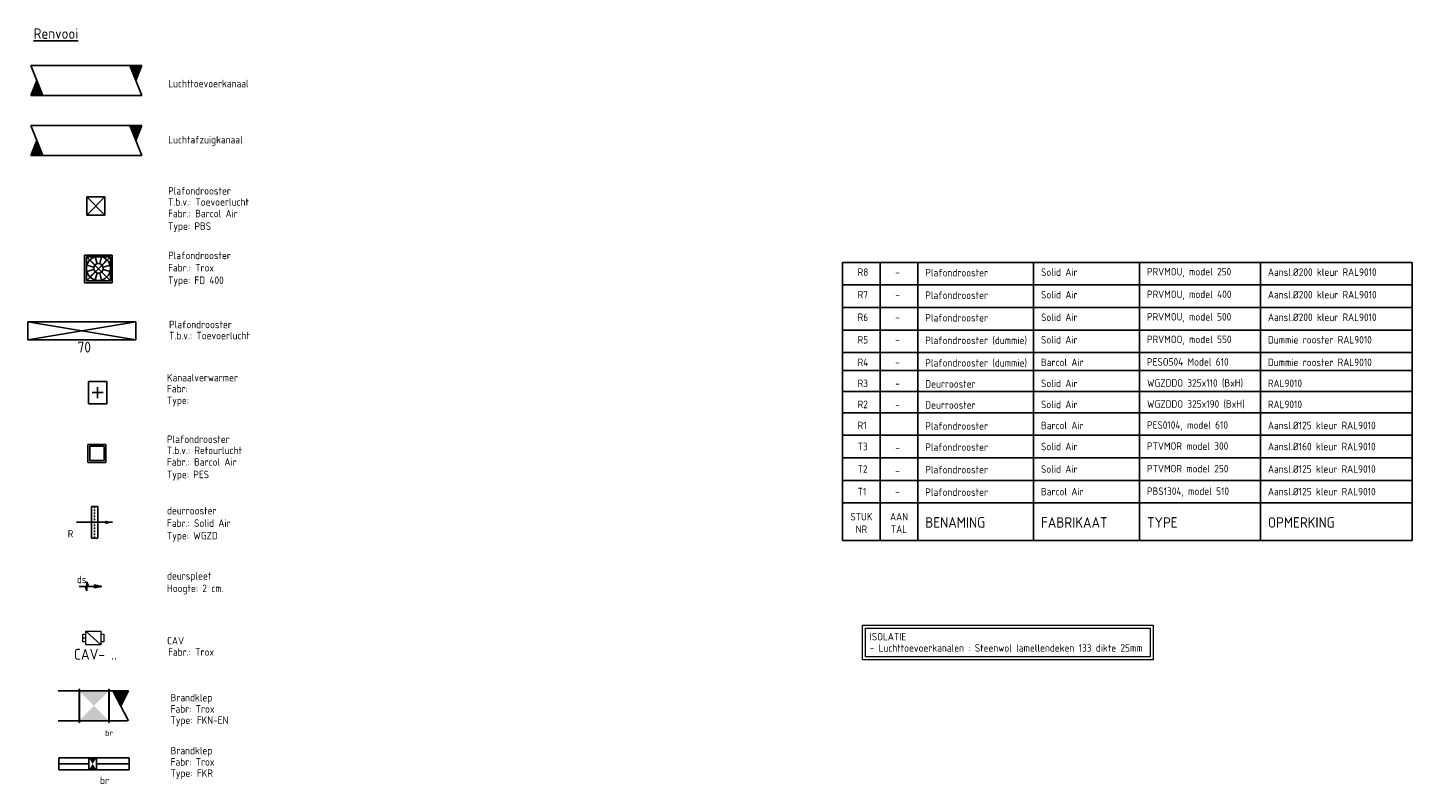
# Model space of a CAD drawing. Header units: millimetres. Extents: x -75017 to 35076, y -1757 to 51354.
# Tile 41 of 41: x 12047 to 35076, y -1757 to 10808. Entities that reach past the tile are written whole.
import ezdxf
from ezdxf.enums import TextEntityAlignment as Align

# ---------------------------------------------------------------- set-up
doc = ezdxf.new("R2010")
doc.units = ezdxf.units.MM
doc.header["$LTSCALE"] = 50
for name, pattern in [('2322107', [2000, 1000, 1000]), ('CENTER2', [28.575, 19.05, -3.175, 3.175, -3.175]), ('STREEPJES', [0.1, 0.05, -0.05])]:
    doc.linetypes.add(name, pattern=pattern)
for name, color, linetype, lineweight in [('WL570---_BESTAAND-HARTLIJN', 161, 'Continuous', 0), ('WL570---_BESTAAND-MAATVOERING', 160, 'Continuous', 0), ('WL570---_BESTAAND-TOEVOER', 200, 'Continuous', 0)]:
    doc.layers.add(name, color=color, linetype=linetype, lineweight=lineweight)
for name, color, linetype in [('WL570---_BESTAAND-TOEVOER_HL', 1, 'Continuous'), ('WL570---_RETOUR', 100, 'Continuous'), ('WL570---_RETOUR_HL', 1, 'Continuous'), ('WL570---_RETOUR_RST', 100, 'Continuous'), ('WL570---_RETOUR_RST_HL', 1, 'Continuous'), ('WL570---_TOEVOER', 200, 'Continuous'), ('WL570---_TOEVOER_RST', 200, 'Continuous'), ('WL570---_TOEVOER_RST_HL', 1, 'Continuous'), ('WM570---', 2, 'Continuous'), ('WM570---_BESTAAND-TOEVOER_PR', 1, 'Continuous'), ('WM570---_RETOUR', 2, 'Continuous'), ('WM570---_RETOUR_PR', 2, 'Continuous'), ('WM570---_RETOUR_RST_PR', 1, 'Continuous'), ('WM570---_TOEVOER', 2, 'Continuous'), ('WM570---_TOEVOER_RST_PR', 1, 'Continuous')]:
    doc.layers.add(name, color=color, linetype=linetype)
doc.styles.add('BURO-018', font='ISO96.shx', dxfattribs={"height": 90})
doc.styles.add('BURO-025', font='ISO96.shx', dxfattribs={"height": 125})
doc.styles.add('BURO-035', font='ISO96.shx', dxfattribs={"height": 175})
doc.styles.add('MAATVOERING', font='ISO')

# ---------------------------------------------------------------- blocks, each defined once
blk = doc.blocks.new('LU-2D-K-1F4')
at = {"color": 0, "linetype": 'Continuous'}
for p, q in [((-0.5, 250), (0.5, 250)), ((-0.5, -250), (0.5, -250))]:
    blk.add_line(p, q, dxfattribs=at)
blk = doc.blocks.new('LU-2-KB')
at = {"color": 0, "linetype": 'Continuous'}
for p, q in [((-0.4, 0.5), (0, -0.5)), ((-0.4, 0.5), (0, 0.5)), ((0, 0.5), (-0.2, 0))]:
    blk.add_line(p, q, dxfattribs=at)
blk.add_solid([(-0.4, 0.5), (0, 0.5), (-0.2, 0)], dxfattribs=at)
blk = doc.blocks.new('*U678')
at = {"ltscale": 10}
for points in [[(-250, 250), (250, 250), (0, 0)], [(-250, -250), (250, -250), (0, 0)]]:
    blk.add_hatch(color=2, dxfattribs=at).paths.add_polyline_path(points)
at = {"color": 2, "ltscale": 10}
for p, q in [((-250, 275), (-245, 275)), ((-250, -275), (-250, 275)), ((-245, -275), (-245, 275)), ((-245, 250), (245, 250)), ((250, 275), (245, 275)), ((245, -275), (245, 275)), ((250, -275), (250, 275)), ((-250, -275), (-245, -275)), ((-245, -250), (245, -250)), ((250, -275), (245, -275))]:
    blk.add_line(p, q, dxfattribs=at)
at = {"layer": 'WL570---_RETOUR', "color": 1, "style": 'BURO-018'}
blk.add_attdef('I', text='', height=90, dxfattribs=at).set_placement((0, 0), align=Align.MIDDLE)
at = {"layer": 'WM570---_RETOUR_PR', "color": 1, "style": 'BURO-018'}
blk.add_attdef('POSNR', text='', height=90, dxfattribs=at).set_placement((0, 0), align=Align.MIDDLE)
blk = doc.blocks.new('*U677')
at = {"ltscale": 10}
blk.add_hatch(color=0, dxfattribs=at).paths.add_polyline_path([(300, 0), (180, -30), (180, 30)])
at = {"color": 0, "ltscale": 10}
for p, q in [((-51.5, 262.5, -2700), (51.5, 262.5, -2700)), ((-51.5, -262.5, -2700), (-51.5, 262.5, -2700)), ((51.5, 262.5, -2700), (51.5, -262.5, -2700)), ((300, 0, -2700), (-300, 0, -2700)), ((51.5, -262.5, -2700), (-51.5, -262.5, -2700))]:
    blk.add_line(p, q, dxfattribs=at)
at = {"color": 9, "linetype": 'STREEPJES', "ltscale": 10}
blk.add_line((0, 262.5, -2700), (0, -262.5, -2700), dxfattribs=at)
at = {"layer": 'WL570---_RETOUR_RST_HL', "linetype": 'CENTER2'}
blk.add_circle((0, 0, -2700), 0.075, dxfattribs=at)
at = {"layer": 'WL570---_RETOUR_RST', "color": 2, "style": 'BURO-025'}
for tag in ['MC', 'Q']:
    blk.add_attdef(tag, text='', height=125, dxfattribs=at).set_placement((0, 0), align=Align.MIDDLE)
at = {"layer": 'WM570---_RETOUR_RST_PR', "color": 2, "style": 'BURO-025'}
blk.add_attdef('POSNR', text='', height=125, dxfattribs=at).set_placement((0, 0), align=Align.MIDDLE)
blk = doc.blocks.new('*U679')
at = {"color": 0, "ltscale": 10}
for p, q in [((0, 100), (498, 100)), ((0, -100), (0, 100)), ((0, -100), (498, -100))]:
    blk.add_line(p, q, dxfattribs=at)
at = {"layer": 'WL570---_RETOUR_HL', "linetype": 'CENTER2'}
blk.add_line((0, 0), (498, 0), dxfattribs=at)
at = {"layer": 'WM570---_RETOUR_PR', "color": 2, "style": 'BURO-025'}
blk.add_attdef('POSNR', text='', height=125, dxfattribs=at).set_placement((0, 0), align=Align.MIDDLE)
blk = doc.blocks.new('*U680')
at = {"ltscale": 10}
for points in [[(-62.5, 100), (0, 0), (62.5, 100)], [(62.5, -100), (0, 0), (-62.5, -100)]]:
    blk.add_hatch(color=256, dxfattribs=at).paths.add_polyline_path(points)
for p, q in [((-62.5, 100), (62.5, 100)), ((-62.5, -100), (-62.5, 100)), ((62.5, 100), (62.5, -100)), ((-62.5, -100), (62.5, -100))]:
    blk.add_line(p, q, dxfattribs=at)
at = {"layer": 'WL570---_RETOUR', "color": 2, "style": 'BURO-025'}
blk.add_attdef('I', text='', height=125, dxfattribs=at).set_placement((0, 0), align=Align.MIDDLE)
at = {"layer": 'WM570---_RETOUR_PR', "color": 2, "style": 'BURO-025'}
blk.add_attdef('POSNR', text='', height=125, dxfattribs=at).set_placement((0, 0), align=Align.MIDDLE)
blk = doc.blocks.new('*U681')
at = {"color": 0, "ltscale": 10}
for p, q in [((0, 100), (545, 100)), ((545, 100), (545, -100)), ((0, -100), (545, -100))]:
    blk.add_line(p, q, dxfattribs=at)
at = {"layer": 'WL570---_RETOUR_HL', "linetype": 'CENTER2'}
blk.add_line((0, 0), (545, 0), dxfattribs=at)
at = {"layer": 'WM570---_RETOUR_PR', "color": 2, "style": 'BURO-025'}
blk.add_attdef('POSNR', text='', height=125, dxfattribs=at).set_placement((0, 0), align=Align.MIDDLE)
blk = doc.blocks.new('*U682')
at = {"color": 0, "ltscale": 10}
for p, q in [((150, 150, -2500), (-150, 150, -2500)), ((-150, -150, -2500), (-150, 150, -2500)), ((150, -150, -2500), (-150, 150, -2500)), ((-150, -150, -2500), (150, 150, -2500)), ((150, -150, -2500), (150, 150, -2500)), ((150, -150, -2500), (-150, -150, -2500))]:
    blk.add_line(p, q, dxfattribs=at)
at = {"layer": 'WL570---_TOEVOER_RST_HL', "linetype": 'CENTER2'}
blk.add_circle((0, 0, -2500), 0.075, dxfattribs=at)
at = {"layer": 'WL570---_TOEVOER_RST', "color": 2, "style": 'BURO-025'}
for tag in ['MC', 'Q']:
    blk.add_attdef(tag, text='', height=125, dxfattribs=at).set_placement((0, 0), align=Align.MIDDLE)
at = {"layer": 'WM570---_TOEVOER_RST_PR', "color": 2, "style": 'BURO-025'}
blk.add_attdef('POSNR', text='', height=125, dxfattribs=at).set_placement((0, 0), align=Align.MIDDLE)
blk = doc.blocks.new('VBX1251250012525000')
for points in [[(50, 62.5), (0, 62.5), (0, -62.5), (50, -62.5)], [(300, -62.5), (350, -62.5), (350, 62.5), (300, 62.5)]]:
    blk.add_lwpolyline(points)
blk.add_lwpolyline([(50, -112.5), (300, -112.5), (300, 112.5), (50, 112.5)], close=True)
at = {"layer": 'WL570---_BESTAAND-HARTLIJN'}
blk.add_line((300, 0), (350, 0), dxfattribs=at)
at = {"layer": 'WL570---_BESTAAND-TOEVOER'}
blk.add_line((50, -112.5), (300, 112.5), dxfattribs=at)
blk = doc.blocks.new('*U683')
at = {"color": 0, "ltscale": 10}
for p, q in [((149, 149, -150), (-149, 149, -150)), ((-149, -149, -150), (-149, 149, -150)), ((120, 120, -150), (-120, 120, -150)), ((-120, -120, -150), (-120, 120, -150)), ((120, -120, -150), (120, 120, -150)), ((149, -149, -150), (149, 149, -150)), ((149, -149, -150), (-149, -149, -150)), ((120, -120, -150), (-120, -120, -150))]:
    blk.add_line(p, q, dxfattribs=at)
at = {"layer": 'WL570---_RETOUR_RST_HL', "linetype": 'CENTER2'}
blk.add_circle((0, 0, -150), 0.075, dxfattribs=at)
at = {"layer": 'WL570---_RETOUR_RST', "color": 2, "style": 'BURO-025'}
for tag in ['MC', 'Q']:
    blk.add_attdef(tag, text='', height=125, dxfattribs=at).set_placement((0, 0), align=Align.MIDDLE)
at = {"layer": 'WM570---_RETOUR_RST_PR', "color": 2, "style": 'BURO-025'}
blk.add_attdef('POSNR', text='', height=125, dxfattribs=at).set_placement((0, 0), align=Align.MIDDLE)
blk = doc.blocks.new('LU-PIJL6')
at = {"color": 0, "linetype": 'Continuous'}
for p, q in [((0, 0), (-7.5, 0)), ((-5.5, 0), (-5, -1.5)), ((-5, -1.5), (-5, 1.5)), ((-5, 1.5), (-4.5, 0)), ((-2.5, -0.5), (-2.5, 0.5)), ((-2.5, 0.5), (0, 0)), ((0, 0), (-2.5, -0.5))]:
    blk.add_line(p, q, dxfattribs=at)
blk.add_solid([(-2.5, 0.5), (-2.5, -0.5), (0, 0)], dxfattribs=at)
blk = doc.blocks.new('*U676')
at = {"color": 0, "ltscale": 10}
for p, q in [((900, 150, -2700), (-900, 150, -2700)), ((-900, -150, -2700), (-900, 150, -2700)), ((900, -150, -2700), (900, 150, -2700)), ((900, -150, -2700), (-900, -150, -2700))]:
    blk.add_line(p, q, dxfattribs=at)
at = {"layer": 'WL570---_TOEVOER_RST_HL', "linetype": 'CENTER2'}
blk.add_circle((0, 0, -2700), 0.075, dxfattribs=at)
at = {"layer": 'WL570---_TOEVOER_RST', "color": 1, "style": 'BURO-018'}
for tag in ['MC', 'Q']:
    blk.add_attdef(tag, text='', height=180, dxfattribs=at).set_placement((0, 0), align=Align.MIDDLE)
at = {"layer": 'WM570---_TOEVOER_RST_PR', "color": 1, "style": 'BURO-018'}
blk.add_attdef('POSNR', text='', height=180, dxfattribs=at).set_placement((0, 0), align=Align.MIDDLE)
blk = doc.blocks.new('*U684')
at = {"color": 0, "ltscale": 10}
for p, q in [((230, 230, -2500), (-230, 230, -2500)), ((-230, -230, -2500), (-230, 230, -2500)), ((200, 200, -2500), (-200, 200, -2500)), ((-200, -200, -2500), (-200, 200, -2500)), ((200, -200, -2500), (-200, 200, -2500)), ((-200, -200, -2500), (200, 200, -2500)), ((200, -200, -2500), (200, 200, -2500)), ((230, -230, -2500), (230, 230, -2500)), ((230, -230, -2500), (-230, -230, -2500)), ((200, -200, -2500), (-200, -200, -2500))]:
    blk.add_line(p, q, dxfattribs=at)
at = {"layer": 'WL570---_BESTAAND-TOEVOER_HL', "linetype": 'CENTER2'}
blk.add_circle((0, 0, -2500), 0.075, dxfattribs=at)
at = {"layer": 'WL570---_BESTAAND-TOEVOER', "color": 2, "style": 'BURO-025'}
for tag in ['MC', 'Q']:
    blk.add_attdef(tag, text='', height=125, dxfattribs=at).set_placement((0, 0), align=Align.MIDDLE)
at = {"layer": 'WM570---_BESTAAND-TOEVOER_PR', "color": 2, "style": 'BURO-025'}
blk.add_attdef('POSNR', text='', height=125, dxfattribs=at).set_placement((0, 0), align=Align.MIDDLE)
blk = doc.blocks.new('*U685')
at = {"ltscale": 10}
for p, q in [((-100, 125), (100, 125)), ((-100, -125), (-100, 125)), ((60, 0), (-60, 0)), ((0, 60), (0, -60)), ((100, -125), (100, 125)), ((-100, -125), (100, -125))]:
    blk.add_line(p, q, dxfattribs=at)
at = {"layer": 'WM570---_RETOUR_PR', "color": 2, "style": 'BURO-025'}
blk.add_attdef('POSNR', text='', height=125, dxfattribs=at).set_placement((0, 0), align=Align.MIDDLE)

msp = doc.modelspace()

# ---------------------------------------------------------------- linework, layer by layer
at = {"layer": 'WL570---_TOEVOER', "color": 180}
for p, q in [((13083, 6947), (13168, 6862)), ((13172, 6999), (13204, 6883)), ((13276, 6999), (13245, 6883)), ((13366, 6947), (13281, 6862)), ((13031, 6858), (13147, 6826)), ((13031, 6754), (13147, 6785)), ((13083, 6664), (13168, 6749)), ((13172, 6613), (13204, 6729)), ((13276, 6613), (13245, 6729)), ((13417, 6858), (13301, 6826)), ((13417, 6754), (13301, 6785))]:
    msp.add_line(p, q, dxfattribs=at)
at = {"layer": 'WL570---_TOEVOER'}
for p, q in [((12047, 5915), (13847, 5615)), ((13847, 5915), (12047, 5615))]:
    msp.add_line(p, q, dxfattribs=at)
at = {"layer": 'WL570---_TOEVOER', "color": 180}
for radius in [200, 80]:
    msp.add_circle((13224, 6806), radius, dxfattribs=at)
at = {"layer": 'WM570---', "color": 4}
for p, q in [((25601, 2281), (25601, 6906)), ((35076, 6906), (35076, 2281)), ((25601, 2906), (35076, 2906)), ((25601, 2281), (35076, 2281))]:
    msp.add_line(p, q, dxfattribs=at)
at = {"layer": 'WM570---'}
for p, q in [((25601, 6906), (35076, 6906)), ((25601, 6531), (35076, 6531)), ((25601, 6156), (35076, 6156)), ((25601, 5781), (35076, 5781)), ((25601, 5406), (35076, 5406)), ((25601, 5106), (35076, 5106)), ((25601, 4756), (35076, 4756)), ((25601, 4406), (35076, 4406)), ((25601, 4031), (35076, 4031)), ((25601, 3656), (35076, 3656)), ((25601, 3281), (35076, 3281)), ((26226, 2281), (26226, 2906)), ((26851, 2281), (26851, 2906)), ((28776, 2281), (28776, 2906)), ((30539, 2281), (30539, 2906)), ((32550, 2281), (32550, 2906))]:
    msp.add_line(p, q, dxfattribs=at)
at = {"layer": 'WM570---', "color": 1}
for p, q in [((26226, 2906), (26226, 6906)), ((26851, 2906), (26851, 6906)), ((28776, 2906), (28776, 6906)), ((30539, 2906), (30539, 6906)), ((32550, 2906), (32550, 6906))]:
    msp.add_line(p, q, dxfattribs=at)
at = {"layer": 'WM570---_TOEVOER', "lineweight": 0}
for points in [[(25932, 874), (30766, 874), (30766, 297), (25932, 297)], [(25982, 824), (30716, 824), (30716, 347), (25982, 347)]]:
    msp.add_lwpolyline(points, close=True, dxfattribs=at)

# ---------------------------------------------------------------- block references
at = {"layer": 'WL570---_BESTAAND-TOEVOER', "xscale": -1, "rotation": 359.9999999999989}
msp.add_blockref('VBX1251250012525000', (13315, 659), dxfattribs=at)
at = {"layer": 'WL570---_RETOUR', "xscale": 1850}
msp.add_blockref('LU-2D-K-1F4', (13023, 8933), dxfattribs=at)
at = {"layer": 'WL570---_RETOUR', "xscale": 500, "yscale": 500, "zscale": 500, "rotation": 180}
msp.add_blockref('LU-2-KB', (12098, 8933), dxfattribs=at)
at = {"layer": 'WL570---_RETOUR'}
for name, p, xscale, yscale, zscale in [('LU-2-KB', (13948, 8933), 500, 500, 500), ('LU-PIJL6', (13281, 1518), 50, 50, 50), ('LU-2-KB', (13724, -469), 644.6031685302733, 500, 500)]:
    msp.add_blockref(name, p, dxfattribs=dict(at, xscale=xscale, yscale=yscale, zscale=zscale))
for name, p in [('*U683', (13199, 3729, 150)), ('*U679', (12567, -1434)), ('*U681', (13190, -1434))]:
    msp.add_blockref(name, p, dxfattribs=at)
ref = msp.add_blockref('*U677', (13160, 2583, 2700), dxfattribs=at)
ref.add_attrib('MC', 'R', dxfattribs={"layer": 'WL570---_RETOUR_RST', "color": 2, "height": 125, "style": 'BURO-025'}).set_placement((12760, 2393), align=Align.MIDDLE)
at = {"layer": 'WL570---_RETOUR', "xscale": 1150, "rotation": 180}
msp.add_blockref('LU-2D-K-1F4', (13127, -469), dxfattribs=at)
at = {"layer": 'WL570---_RETOUR'}
ref = msp.add_blockref('*U678', (13152, -469), dxfattribs=dict(at, rotation=180))
ref.add_attrib('I', 'br', dxfattribs={"color": 1, "height": 90, "style": 'BURO-018'}).set_placement((13402, -919), align=Align.MIDDLE)
ref = msp.add_blockref('*U680', (13128, -1434), dxfattribs=at)
ref.add_attrib('I', 'br', dxfattribs={"color": 2, "height": 125, "style": 'BURO-025'}).set_placement((13326, -1709), align=Align.MIDDLE)
at = {"layer": 'WL570---_TOEVOER', "xscale": 1850}
msp.add_blockref('LU-2D-K-1F4', (13023, 9932), dxfattribs=at)
at = {"layer": 'WL570---_TOEVOER', "rotation": 180}
for name, p, xscale, yscale, zscale in [('LU-2-KB', (12098, 9932), 500, 500, 500), ('*U685', (13211, 4739), 1.5, 1.5, 1.5)]:
    msp.add_blockref(name, p, dxfattribs=dict(at, xscale=xscale, yscale=yscale, zscale=zscale))
at = {"layer": 'WL570---_TOEVOER', "xscale": 500, "yscale": 500, "zscale": 500}
msp.add_blockref('LU-2-KB', (13948, 9932), dxfattribs=at)
at = {"layer": 'WL570---_TOEVOER'}
msp.add_blockref('*U682', (13181, 7843, 2500), dxfattribs=at)
at = {"layer": 'WL570---_TOEVOER', "color": 180}
msp.add_blockref('*U684', (13224, 6796, 2500), dxfattribs=at)
at = {"layer": 'WL570---_TOEVOER'}
ref = msp.add_blockref('*U676', (12947, 5765, 2700), dxfattribs=at)
ref.add_attrib('Q', '70', dxfattribs={"layer": 'WL570---_TOEVOER_RST', "color": 1, "height": 180, "style": 'BURO-018'}).set_placement((12988, 5496), align=Align.MIDDLE)

# ---------------------------------------------------------------- texts
at = {"layer": 'WL570---_BESTAAND-MAATVOERING', "style": 'MAATVOERING'}
msp.add_text('CAV- ..', height=180, dxfattribs=at).set_placement((12816, 299))
at = {"layer": 'WM570---', "style": 'BURO-025'}
for s, p in [('R8', (25851, 6681)), ('Plafondrooster', (26976, 6672)), ('Solid Air', (28901, 6681)), ('PRVMOU, model 250', (30664, 6688)), ('Aansl.%%C200 kleur RAL9010', (32675, 6681)), ('PRVMOU, model 400', (30664, 6313)), ('R7', (25851, 6306)), ('Plafondrooster', (26976, 6297)), ('Solid Air', (28901, 6306)), ('Aansl.%%C200 kleur RAL9010', (32675, 6306)), ('R6', (25851, 5931)), ('Plafondrooster', (26976, 5922)), ('Solid Air', (28901, 5931)), ('PRVMOU, model 500', (30664, 5938)), ('Aansl.%%C200 kleur RAL9010', (32675, 5931)), ('R5', (25851, 5556)), ('Plafondrooster (dummie)', (26976, 5547)), ('Solid Air', (28901, 5556)), ('PRVMOO, model 550', (30664, 5563)), ('Dummie rooster RAL9010', (32675, 5556)), ('R4', (25851, 5181)), ('Plafondrooster (dummie)', (26976, 5172)), ('Barcol Air', (28901, 5181)), ('PESO504 Model 610', (30664, 5188)), ('Dummie rooster RAL9010', (32675, 5181)), ('R3', (25851, 4831)), ('Deurrooster', (26976, 4822)), ('Solid Air', (28901, 4831)), ('WGZDDO 325x110 (BxH)', (30664, 4838)), ('RAL9010', (32675, 4831)), ('R2', (25851, 4481)), ('Solid Air', (28901, 4481)), ('WGZDDO 325x190 (BxH)', (30664, 4488)), ('RAL9010', (32675, 4481)), ('Deurrooster', (26976, 4472)), ('R1', (25851, 4131)), ('Plafondrooster', (26976, 4122)), ('Barcol Air', (28901, 4131)), ('PES0104, model 610', (30664, 4138)), ('Aansl.%%C125 kleur RAL9010', (32675, 4131)), ('Solid Air', (28901, 3781)), ('PTVMOR model 300', (30664, 3788)), ('Aansl.%%C160 kleur RAL9010', (32675, 3781)), ('T3', (25851, 3781)), ('Plafondrooster', (26976, 3772)), ('T2', (25851, 3406)), ('Plafondrooster', (26976, 3397)), ('Solid Air', (28901, 3406)), ('PTVMOR model 250', (30664, 3413)), ('Aansl.%%C125 kleur RAL9010', (32675, 3406)), ('T1', (25851, 3031)), ('Plafondrooster', (26976, 3022)), ('Barcol Air', (28901, 3031)), ('PBS1304, model 510', (30664, 3038)), ('Aansl.%%C125 kleur RAL9010', (32675, 3031))]:
    msp.add_text(s, height=125, dxfattribs=at).set_placement(p)
at = {"layer": 'WM570---', "color": 2, "style": 'BURO-025'}
for p in [(26476, 6681), (26476, 6306), (26476, 5931), (26476, 5556), (26476, 5181), (26476, 4831), (26476, 4481), (26476, 3756), (26476, 3381), (26476, 3031)]:
    msp.add_text('-', height=125, dxfattribs=at).set_placement(p)
at = {"layer": 'WM570---', "style": 'BURO-025'}
for s, p in [('STUK', (25914, 2614)), ('AAN', (26539, 2614)), ('NR', (25914, 2406)), ('TAL', (26539, 2406))]:
    msp.add_text(s, height=125, dxfattribs=at).set_placement(p, align=Align.CENTER)
at = {"layer": 'WM570---', "color": 4, "style": 'BURO-035'}
for s, p in [('BENAMING', (26976, 2493)), ('FABRIKAAT', (28901, 2493)), ('TYPE', (30664, 2493)), ('OPMERKING', (32675, 2493))]:
    msp.add_text(s, height=175, dxfattribs=at).set_placement(p)
at = {"layer": 'WM570---_RETOUR', "style": 'BURO-025'}
for s, p in [('Luchttoevoerkanaal', (14385, 9817)), ('Luchtafzuigkanaal ', (14385, 8883)), ('CAV', (14366, 551)), ('Brandklep', (14424, -395)), ('Fabr: Trox', (14424, -583)), ('Type: FKN-EN', (14424, -770)), ('Brandklep', (14424, -1276)), ('Fabr: Trox', (14424, -1464)), ('Type: FKR', (14424, -1651))]:
    msp.add_text(s, height=125, dxfattribs=at).set_placement(p)
at = {"layer": 'WM570---_TOEVOER', "color": 3, "linetype": '2322107', "style": 'BURO-035'}
msp.add_text('%%URenvooi', height=175, dxfattribs=at).set_placement((12146, 10623))
at = {"layer": 'WM570---_TOEVOER', "lineweight": 0, "style": 'BURO-025'}
for s, p in [('Plafondrooster', (14383, 8033)), ('T.b.v.: Toevoerlucht', (14383, 7848)), ('Fabr.: Barcol Air', (14383, 7655)), ('Type: PBS', (14383, 7446)), ('Plafondrooster', (14383, 6959)), ('Fabr.: Trox', (14383, 6754)), ('Type: FD 400', (14383, 6546)), ('T.b.v.: Toevoerlucht', (14399, 5626)), ('Plafondrooster', (14399, 5810)), ('Kanaalverwarmer', (14364, 4927)), ('Fabr:', (14364, 4743)), ('Type:', (14364, 4549)), ('Plafondrooster', (14364, 3902)), ('T.b.v.: Retourlucht', (14364, 3717)), ('Fabr.: Barcol Air', (14364, 3524)), ('Type: PES', (14364, 3316)), ('deurrooster', (14364, 2715)), ('Fabr.: Solid Air', (14364, 2507)), ('Type: WGZD', (14364, 2299)), ('ds', (12866, 1570)), ('deurspleet', (14364, 1630)), ('Hoogte: 2 cm.', (14364, 1422)), ('ISOLATIE', (26051, 619)), ('Fabr.: Trox', (14383, 364)), ('- Luchttoevoerkanalen : Steenwol lamellendeken 133 dikte 25mm', (26051, 431))]:
    msp.add_text(s, height=125, dxfattribs=at).set_placement(p)

doc.saveas('drawing.dxf')
